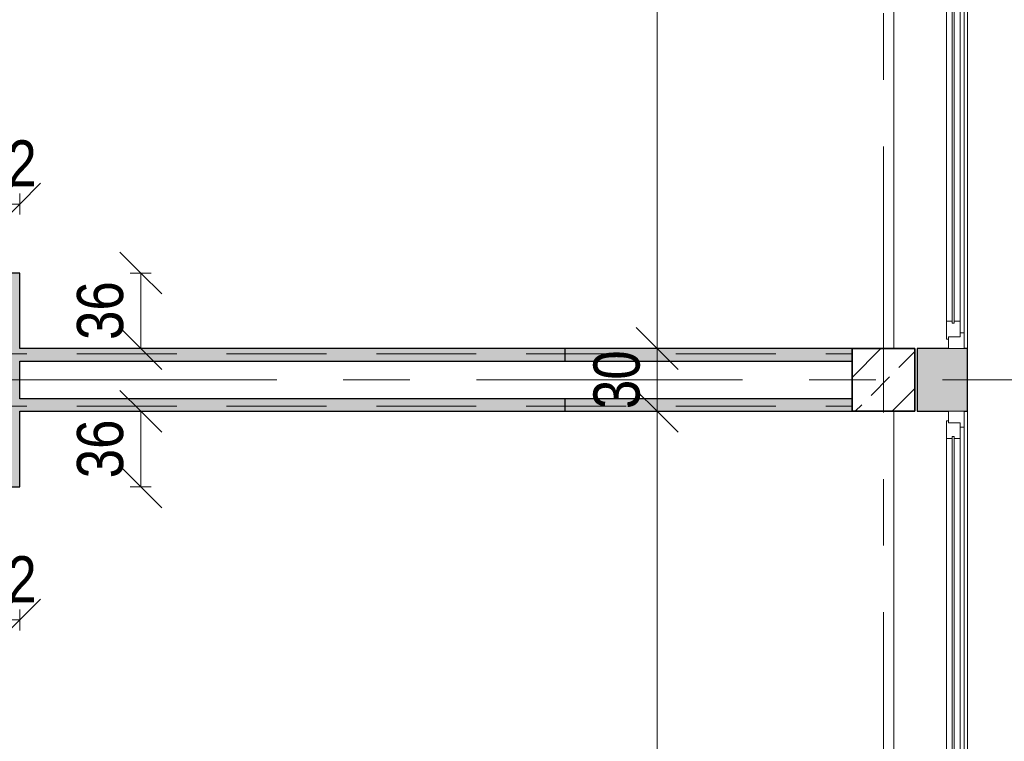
# Model space of a CAD drawing. Header units: centimetres. Extents: x -1743 to 21705, y -8842 to 3590.
# Tile 40 of 44: x 775 to 1245, y 2156 to 2500. Entities that reach past the tile are written whole.
import ezdxf

# ---------------------------------------------------------------- set-up
doc = ezdxf.new("R2010")
doc.units = ezdxf.units.CM
doc.linetypes.add('Oś', pattern=[222.25, 127, -31.75, 31.75, -31.75])
doc.linetypes.add('Ukryte', pattern=[71.438, 47.625, -23.813])
for name, color, linetype, lineweight in [('A-ANNO-DIMS', 211, 'Continuous', 13), ('A-ANNO-DIMS-100', 211, 'Continuous', 13), ('A-DETL-HDLN', 90, 'Ukryte', 9), ('A-GLAZ', 151, 'Continuous', 13), ('A-WALL', 113, 'Continuous', 13), ('S-COLS', 52, 'Continuous', 9), ('S-GRID', 1, 'Continuous', 13)]:
    doc.layers.add(name, color=color, linetype=linetype, lineweight=lineweight)
doc.styles.add('Arial Narrow_2', font='ARIALN.TTF', dxfattribs={"height": 22})
doc.dimstyles.new('Diagonal_1_100__0_1__1', dxfattribs={"dimscale": 30.48, "dimtxt": 22.515481, "dimasz": 0.656168, "dimexe": 0.164042, "dimexo": 0.0625, "dimgap": 0.065617, "dimtad": 1, "dimdec": 1, "dimrnd": 0.1, "dimdsep": 46, "dimtxsty": 'Arial Narrow_2', "dimblk1": 'OBLIQUE', "dimblk2": 'OBLIQUE', "dimsah": 1, "dimcen": 0.09, "dimazin": 0, "dimtfac": 1, "dimtdec": 4, "dimtix": 1, "dimtmove": 0, "dimatfit": 3, "dimfxl": 0.164042, "dimfxlon": 1, "dimtvp": 1, "dimtolj": 1, "dimtzin": 0, "dimarcsym": 2})

# ---------------------------------------------------------------- blocks, each defined once
blk = doc.blocks.new('M_Concrete-Square-Column - 300 x 300mm-V11-6_piętro IV __13_80 m_ - stan istniejący')
at = {"layer": 'S-COLS'}
h = blk.add_hatch(dxfattribs=at)
h.set_pattern_fill('FP_15', color=256, style=0, pattern_type=2)
h.set_pattern_definition([(225, (1187.377, 2328.326), (17.67767, -17.67767), []), (225, (1169.7, 2328.326), (17.67767, -17.67767), [12.5, -6.25])])
h.paths.add_polyline_path([(-15, 15), (-15, -15), (15, -15), (15, 15)], flags=0)
at = {"layer": 'S-COLS', "lineweight": 35}
for p, q in [((-15, 15), (15, 15)), ((-15, -15), (-15, 15)), ((15, 15), (15, -15)), ((15, -15), (-15, -15))]:
    blk.add_line(p, q, dxfattribs=at)
blk = doc.blocks.new('Okno - automatyczna etykieta - 210x165 _nietypowy podział_-2208582-6_piętro IV __13_80 m_ - stan istniejący')
at = {"layer": 'A-GLAZ'}
for p, q in [((-97.5, 10.5), (-105, 10.5)), ((-105, 10.5), (-105, 3)), ((-105, 10.5), (105, 10.5)), ((-97.5, 8.5), (-97.5, 10.5)), ((97.5, 10.5), (-97.5, 10.5)), ((105, 10.5), (97.5, 10.5)), ((97.5, 10.5), (97.5, 8.5)), ((105, 3), (105, 10.5)), ((-92, 8.5), (-99.5, 8.5)), ((-99.5, 8.5), (-99.5, 3)), ((-99.5, 3), (-99.5, 8.5)), ((-99.5, 8.5), (-97.5, 8.5)), ((93, 5.75), (-93, 5.75)), ((-93, 5.75), (-93, 4.75)), ((-93, 4.75), (-93, 5.75)), ((-93, 5.75), (-92, 5.75)), ((-93, 4.75), (93, 4.75)), ((-92, 4.75), (-93, 4.75)), ((-92, 5.75), (-92, 8.5)), ((92, 8.5), (-92, 8.5)), ((-92, 2), (-92, 4.75)), ((99.5, 8.5), (92, 8.5)), ((92, 8.5), (92, 5.75)), ((92, 5.75), (93, 5.75)), ((92, 4.75), (92, 2)), ((93, 4.75), (92, 4.75)), ((93, 4.75), (93, 5.75)), ((93, 5.75), (93, 4.75)), ((97.5, 8.5), (99.5, 8.5)), ((99.5, 3), (99.5, 8.5)), ((99.5, 8.5), (99.5, 3)), ((-105, 3), (-99.5, 3)), ((-99.5, 3), (-100.5, 3)), ((-100.5, 3), (-100.5, 2)), ((-100.5, 2), (-92, 2)), ((92, 2), (-92, 2)), ((92, 2), (100.5, 2)), ((100.5, 3), (99.5, 3)), ((99.5, 3), (105, 3)), ((100.5, 2), (100.5, 3))]:
    blk.add_line(p, q, dxfattribs=at)
blk = doc.blocks.new('DIMBLOCK69-6_piętro IV __13_80 m_ - stan istniejący')
at = {"layer": 'A-ANNO-DIMS-100'}
for p, q in [((1079.48, 2313.33), (1069.48, 2323.33)), ((1074.48, 2313.33), (1084.48, 2313.33)), ((1079.48, 2313.33), (1074.48, 2313.33)), ((1079.48, 1858.33), (1079.48, 2313.33)), ((1079.48, 2313.33), (1089.48, 2303.33)), ((1079.48, 1858.33), (1069.48, 1868.33)), ((1074.48, 1858.33), (1084.48, 1858.33)), ((1079.48, 1858.33), (1074.48, 1858.33)), ((1079.48, 1858.33), (1089.48, 1848.33))]:
    blk.add_line(p, q, dxfattribs=at)
at = {"layer": 'A-ANNO-DIMS-100', "color": 0, "insert": (1049.05, 2064.92), "char_height": 22, "width": 50.1774, "attachment_point": 1, "rotation": 90, "line_spacing_factor": 0.974696, "style": 'Arial Narrow_2'}
blk.add_mtext('455', dxfattribs=at)
blk = doc.blocks.new('_Oblique')
at = {"color": 0, "linetype": 'ByBlock', "lineweight": -2}
blk.add_line((-0.5, -0.5), (0.5, 0.5), dxfattribs=at)
blk = doc.blocks.new('DIMBLOCK70-6_piętro IV __13_80 m_ - stan istniejący')
at = {"layer": 'A-ANNO-DIMS-100'}
for p, q in [((1079.48, 2343.33), (1069.48, 2353.33)), ((1074.48, 2343.33), (1084.48, 2343.33)), ((1079.48, 2343.33), (1074.48, 2343.33)), ((1079.48, 2313.33), (1079.48, 2343.33)), ((1079.48, 2343.33), (1089.48, 2333.33)), ((1079.48, 2313.33), (1069.48, 2323.33)), ((1074.48, 2313.33), (1084.48, 2313.33)), ((1079.48, 2313.33), (1074.48, 2313.33)), ((1079.48, 2313.33), (1089.48, 2303.33))]:
    blk.add_line(p, q, dxfattribs=at)
at = {"layer": 'A-ANNO-DIMS-100', "color": 0, "insert": (1049.05, 2314.39), "char_height": 22, "width": 33.4516, "attachment_point": 1, "rotation": 90, "line_spacing_factor": 0.974696, "style": 'Arial Narrow_2'}
blk.add_mtext('30', dxfattribs=at)
blk = doc.blocks.new('DIMBLOCK71-6_piętro IV __13_80 m_ - stan istniejący')
at = {"layer": 'A-ANNO-DIMS-100'}
for p, q in [((1079.48, 2804.33), (1069.48, 2814.33)), ((1074.48, 2804.33), (1084.48, 2804.33)), ((1079.48, 2804.33), (1074.48, 2804.33)), ((1079.48, 2343.33), (1079.48, 2804.33)), ((1079.48, 2804.33), (1089.48, 2794.33)), ((1079.48, 2343.33), (1069.48, 2353.33)), ((1074.48, 2343.33), (1084.48, 2343.33)), ((1079.48, 2343.33), (1074.48, 2343.33)), ((1079.48, 2343.33), (1089.48, 2333.33))]:
    blk.add_line(p, q, dxfattribs=at)
at = {"layer": 'A-ANNO-DIMS-100', "color": 0, "insert": (1049.05, 2552.92), "char_height": 22, "width": 50.1774, "attachment_point": 1, "rotation": 90, "line_spacing_factor": 0.974696, "style": 'Arial Narrow_2'}
blk.add_mtext('461', dxfattribs=at)
blk = doc.blocks.new('DIMBLOCK180-6_piętro IV __13_80 m_ - stan istniejący')
at = {"layer": 'A-ANNO-DIMS-100'}
for p, q in [((763.38, 2213.76), (773.38, 2223.76)), ((775.38, 2213.76), (785.38, 2223.76)), ((763.38, 2218.76), (763.38, 2208.76)), ((763.38, 2213.76), (763.38, 2218.76)), ((775.38, 2218.76), (775.38, 2208.76)), ((775.38, 2213.76), (775.38, 2218.76)), ((763.38, 2213.76), (753.38, 2203.76)), ((775.38, 2213.76), (763.38, 2213.76)), ((775.38, 2213.76), (765.38, 2203.76))]:
    blk.add_line(p, q, dxfattribs=at)
at = {"layer": 'A-ANNO-DIMS-100', "color": 0, "insert": (755.44, 2244.19), "char_height": 22, "width": 33.4516, "attachment_point": 1, "line_spacing_factor": 0.974696, "style": 'Arial Narrow_2'}
blk.add_mtext('12', dxfattribs=at)
blk = doc.blocks.new('DIMBLOCK183-6_piętro IV __13_80 m_ - stan istniejący')
at = {"layer": 'A-ANNO-DIMS-100'}
for p, q in [((763.38, 2412.21), (773.38, 2422.21)), ((775.38, 2412.21), (785.38, 2422.21)), ((763.38, 2407.21), (763.38, 2417.21)), ((775.38, 2407.21), (775.38, 2417.21)), ((763.38, 2412.21), (753.38, 2402.21)), ((775.38, 2412.21), (763.38, 2412.21)), ((763.38, 2412.21), (763.38, 2407.21)), ((775.38, 2412.21), (765.38, 2402.21)), ((775.38, 2412.21), (775.38, 2407.21))]:
    blk.add_line(p, q, dxfattribs=at)
at = {"layer": 'A-ANNO-DIMS-100', "color": 0, "insert": (755.44, 2442.64), "char_height": 22, "width": 33.4516, "attachment_point": 1, "line_spacing_factor": 0.974696, "style": 'Arial Narrow_2'}
blk.add_mtext('12', dxfattribs=at)
blk = doc.blocks.new('DIMBLOCK186-6_piętro IV __13_80 m_ - stan istniejący')
at = {"layer": 'A-ANNO-DIMS-100'}
for p, q in [((833.13, 2313.33), (823.13, 2323.33)), ((828.13, 2313.33), (838.13, 2313.33)), ((833.13, 2313.33), (828.13, 2313.33)), ((833.13, 2277.33), (833.13, 2313.33)), ((833.13, 2313.33), (843.13, 2303.33)), ((833.13, 2277.33), (823.13, 2287.33)), ((828.13, 2277.33), (838.13, 2277.33)), ((833.13, 2277.33), (828.13, 2277.33)), ((833.13, 2277.33), (843.13, 2267.33))]:
    blk.add_line(p, q, dxfattribs=at)
at = {"layer": 'A-ANNO-DIMS-100', "color": 0, "insert": (802.7, 2281.39), "char_height": 22, "width": 33.4516, "attachment_point": 1, "rotation": 90, "line_spacing_factor": 0.974696, "style": 'Arial Narrow_2'}
blk.add_mtext('36', dxfattribs=at)
blk = doc.blocks.new('DIMBLOCK187-6_piętro IV __13_80 m_ - stan istniejący')
at = {"layer": 'A-ANNO-DIMS-100'}
for p, q in [((833.13, 2379.33), (823.13, 2389.33)), ((828.13, 2379.33), (838.13, 2379.33)), ((833.13, 2379.33), (828.13, 2379.33)), ((833.13, 2343.33), (833.13, 2379.33)), ((833.13, 2379.33), (843.13, 2369.33)), ((833.13, 2343.33), (823.13, 2353.33)), ((828.13, 2343.33), (838.13, 2343.33)), ((833.13, 2343.33), (828.13, 2343.33)), ((833.13, 2343.33), (843.13, 2333.33))]:
    blk.add_line(p, q, dxfattribs=at)
at = {"layer": 'A-ANNO-DIMS-100', "color": 0, "insert": (802.7, 2347.39), "char_height": 22, "width": 33.4516, "attachment_point": 1, "rotation": 90, "line_spacing_factor": 0.974696, "style": 'Arial Narrow_2'}
blk.add_mtext('36', dxfattribs=at)

msp = doc.modelspace()

# ---------------------------------------------------------------- hatches: boundary and pattern name
at = {"layer": 'A-WALL'}
h = msp.add_hatch(color=9, dxfattribs=at)
h.paths.add_polyline_path([(1227.38, 393.33), (1227.38, 423.33), (1203.38, 423.33), (1203.38, 393.33)], flags=0)
h.paths.add_polyline_path([(1223.88, 633.33), (1227.38, 633.33), (1227.38, 663.33), (1203.38, 663.33), (1203.38, 633.33), (1218.38, 633.33)], flags=0)
h.paths.add_polyline_path([(1223.88, 873.33), (1227.38, 873.33), (1227.38, 903.33), (1203.38, 903.33), (1203.38, 873.33), (1218.38, 873.33)], flags=0)
h.paths.add_polyline_path([(1218.38, 1113.33), (1227.38, 1113.33), (1227.38, 1143.33), (1203.38, 1143.33), (1203.38, 1113.33)], flags=0)
h.paths.add_polyline_path([(1223.88, 1353.33), (1227.38, 1353.33), (1227.38, 1383.33), (1203.38, 1383.33), (1203.38, 1353.33), (1218.38, 1353.33)], flags=0)
h.paths.add_polyline_path([(1225.88, 1593.33), (1227.38, 1593.33), (1227.38, 1623.33), (1203.38, 1623.33), (1203.38, 1593.33), (1223.88, 1593.33)], flags=0)
h.paths.add_polyline_path([(1223.88, 1833.33), (1227.38, 1833.33), (1227.38, 1863.33), (1203.38, 1863.33), (1203.38, 1833.33), (1218.38, 1833.33)], flags=0)
h.paths.add_polyline_path([(1218.38, 2073.33), (1227.38, 2073.33), (1227.38, 2103.33), (1203.38, 2103.33), (1203.38, 2073.33)], flags=0)
h.paths.add_polyline_path([(1218.38, 2313.33), (1227.38, 2313.33), (1227.38, 2343.33), (1203.38, 2343.33), (1203.38, 2313.33)], flags=0)
h.paths.add_polyline_path([(1223.88, 2553.33), (1227.38, 2553.33), (1227.38, 2583.33), (1203.38, 2583.33), (1203.38, 2553.33), (1218.38, 2553.33)], flags=0)
h.paths.add_polyline_path([(1203.38, 2793.33), (1227.38, 2793.33), (1227.38, 2824.33), (1203.38, 2824.33), (1203.38, 2808.33)], flags=0)
for points in [[(775.38, 2277.33), (775.38, 2379.33), (763.38, 2379.33), (763.38, 2277.33)], [(1035.38, 2337.33), (1035.38, 2343.33), (775.38, 2343.33), (775.38, 2337.33)], [(1172.38, 2337.33), (1172.38, 2343.33), (1035.38, 2343.33), (1035.38, 2337.33), (1100.34, 2337.33)], [(1035.38, 2313.33), (1035.38, 2319.33), (775.38, 2319.33), (775.38, 2313.33)], [(1172.38, 2313.33), (1172.38, 2319.33), (1035.38, 2319.33), (1035.38, 2313.33), (1100.34, 2313.33)]]:
    msp.add_hatch(color=9, dxfattribs=at).paths.add_polyline_path(points, flags=0)

# ---------------------------------------------------------------- linework, layer by layer
at = {"layer": 'A-DETL-HDLN'}
for p, q in [((-1197.62, 2340.83), (1172.38, 2340.83)), ((-1197.62, 2315.83), (1172.38, 2315.83))]:
    msp.add_line(p, q, dxfattribs=at)
at = {"layer": 'A-WALL'}
for p, q in [((1192.38, 2343.33), (1192.38, 2793.33)), ((1227.38, 2553.33), (1227.38, 2343.33)), ((1192.38, 1863.33), (1192.38, 2313.33)), ((1227.38, 2313.33), (1227.38, 2103.33))]:
    msp.add_line(p, q, dxfattribs=at)
at = {"layer": 'A-WALL', "color": 7, "lineweight": 25}
for p, q in [((775.38, 2379.33), (763.38, 2379.33)), ((775.38, 2343.33), (775.38, 2379.33)), ((1172.38, 2343.33), (775.38, 2343.33)), ((1035.38, 2343.33), (1035.38, 2337.33)), ((1218.38, 2343.33), (1203.38, 2343.33)), ((1203.38, 2343.33), (1203.38, 2313.33)), ((1227.38, 2343.33), (1225.88, 2343.33)), ((1227.38, 2313.33), (1227.38, 2343.33)), ((775.38, 2319.33), (775.38, 2337.33)), ((775.38, 2337.33), (1172.38, 2337.33)), ((1172.38, 2319.33), (775.38, 2319.33)), ((1035.38, 2319.33), (1035.38, 2313.33)), ((775.38, 2277.33), (775.38, 2313.33)), ((775.38, 2313.33), (1172.38, 2313.33)), ((1203.38, 2313.33), (1218.38, 2313.33)), ((1225.88, 2313.33), (1227.38, 2313.33)), ((763.38, 2277.33), (775.38, 2277.33))]:
    msp.add_line(p, q, dxfattribs=at)
at = {"layer": 'S-GRID', "linetype": 'Oś'}
for p, q in [((1187.38, 2884.27), (1187.38, 27.13)), ((1342.46, 2328.33), (-1368.76, 2328.33))]:
    msp.add_line(p, q, dxfattribs=at)

# ---------------------------------------------------------------- block references
at = {"layer": 'A-GLAZ', "rotation": 269.9999999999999}
for p in [(1215.38, 2448.33), (1215.38, 2208.33)]:
    msp.add_blockref('Okno - automatyczna etykieta - 210x165 _nietypowy podział_-2208582-6_piętro IV __13_80 m_ - stan istniejący', p, dxfattribs=at)
at = {"layer": 'S-COLS', "rotation": 180}
msp.add_blockref('M_Concrete-Square-Column - 300 x 300mm-V11-6_piętro IV __13_80 m_ - stan istniejący', (1187.38, 2328.33), dxfattribs=at)

# ---------------------------------------------------------------- dimensions: what is measured, and where the dimension line sits
at = {"layer": 'A-ANNO-DIMS'}
for base, p1, p2, override, picture, middle in [((1079.48, 2804.33), (1074.48, 2343.33), (1074.48, 2804.33), {"dimpost": '<>', "dimfxl": 461}, 'DIMBLOCK71-6_piętro IV __13_80 m_ - stan istniejący', (1066.25, 2573.83)), ((833.13, 2379.33), (828.13, 2343.33), (828.13, 2379.33), {"dimpost": '<>', "dimfxl": 36}, 'DIMBLOCK187-6_piętro IV __13_80 m_ - stan istniejący', (819.9, 2361.33)), ((1079.48, 2343.33), (1074.48, 2313.33), (1074.48, 2343.33), {"dimpost": '<>', "dimfxl": 30}, 'DIMBLOCK70-6_piętro IV __13_80 m_ - stan istniejący', (1066.25, 2328.33)), ((833.13, 2313.33), (828.13, 2277.33), (828.13, 2313.33), {"dimpost": '<>', "dimfxl": 36}, 'DIMBLOCK186-6_piętro IV __13_80 m_ - stan istniejący', (819.9, 2295.33)), ((1079.48, 2313.33), (1074.48, 1858.33), (1074.48, 2313.33), {"dimpost": '<>', "dimfxl": 455}, 'DIMBLOCK69-6_piętro IV __13_80 m_ - stan istniejący', (1066.3, 2085.83))]:
    dim = msp.add_linear_dim(base=base, p1=p1, p2=p2, angle=90, dimstyle='Diagonal_1_100__0_1__1', override=override, dxfattribs=at)
    dim.commit()
    dim.dimension.update_dxf_attribs({"geometry": picture, "text_midpoint": middle})
for base, p1, p2, picture, middle in [((763.38, 2412.21), (775.38, 2407.21), (763.38, 2407.21), 'DIMBLOCK183-6_piętro IV __13_80 m_ - stan istniejący', (769.38, 2425.25)), ((763.38, 2213.76), (775.38, 2218.76), (763.38, 2218.76), 'DIMBLOCK180-6_piętro IV __13_80 m_ - stan istniejący', (769.38, 2226.8))]:
    dim = msp.add_linear_dim(base=base, p1=p1, p2=p2, dimstyle='Diagonal_1_100__0_1__1', override={"dimpost": '<>', "dimfxl": 12}, dxfattribs=at)
    dim.commit()
    dim.dimension.update_dxf_attribs({"geometry": picture, "text_midpoint": middle})

doc.saveas('drawing.dxf')
